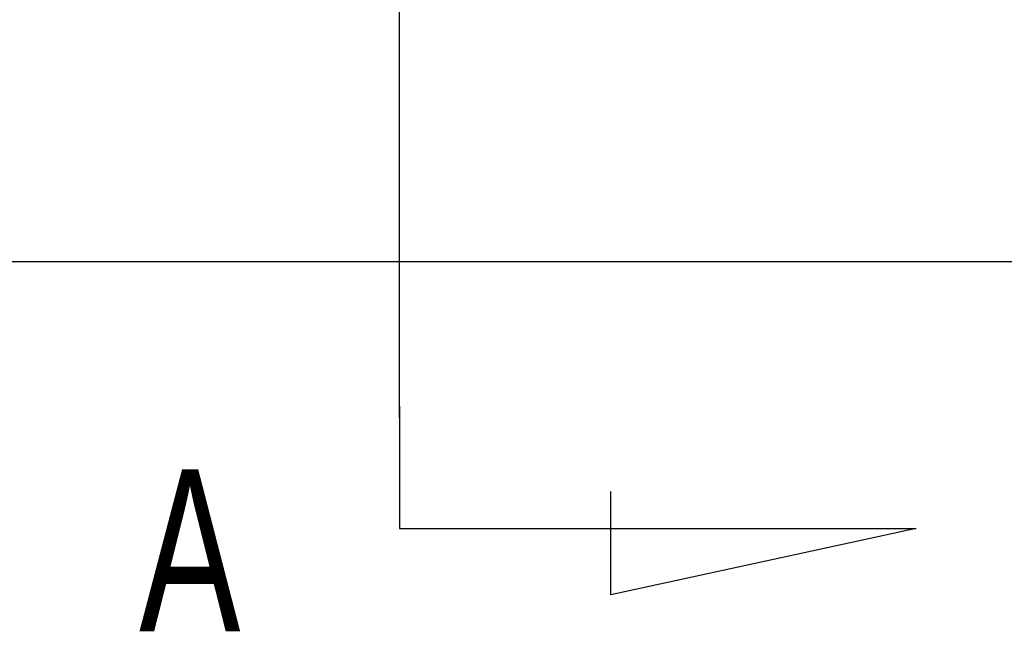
# Model space of a CAD drawing. Header units: millimetres. Extents: x -227 to 3135, y -1502 to 860.
# Tile 85 of 256: x 32 to 53, y -1212 to -1199. Entities that reach past the tile are written whole.
import ezdxf

# ---------------------------------------------------------------- set-up
doc = ezdxf.new("R2010")
doc.units = ezdxf.units.MM
doc.layers.add('2', color=7, linetype='CONTINUOUS', true_color=0xffffff)
doc.styles.add('CHN', font='txt')

msp = doc.modelspace()

# ---------------------------------------------------------------- linework, layer by layer
at = {"layer": '2'}
for p, q in [((40.443, -1207.78), (40.443, -1164.66)), ((40.443, -1207.53), (40.443, -1210.166)), ((45.003, -1211.6), (45.003, -1209.37)), ((40.443, -1210.166), (51.591, -1210.166)), ((51.591, -1210.166), (45.003, -1211.6))]:
    msp.add_line(p, q, dxfattribs=at)
at = {"layer": '2', "linetype": 'Continuous'}
for p, q in [((34.979, -1204.413), (-57.859, -1204.413)), ((442.141, -1204.413), (34.979, -1204.413))]:
    msp.add_line(p, q, dxfattribs=at)

# ---------------------------------------------------------------- texts
at = {"layer": '2', "style": 'CHN', "width": 0.7}
msp.add_text('A', height=3.5, dxfattribs=at).set_placement((34.822, -1212.388))

doc.saveas('drawing.dxf')
